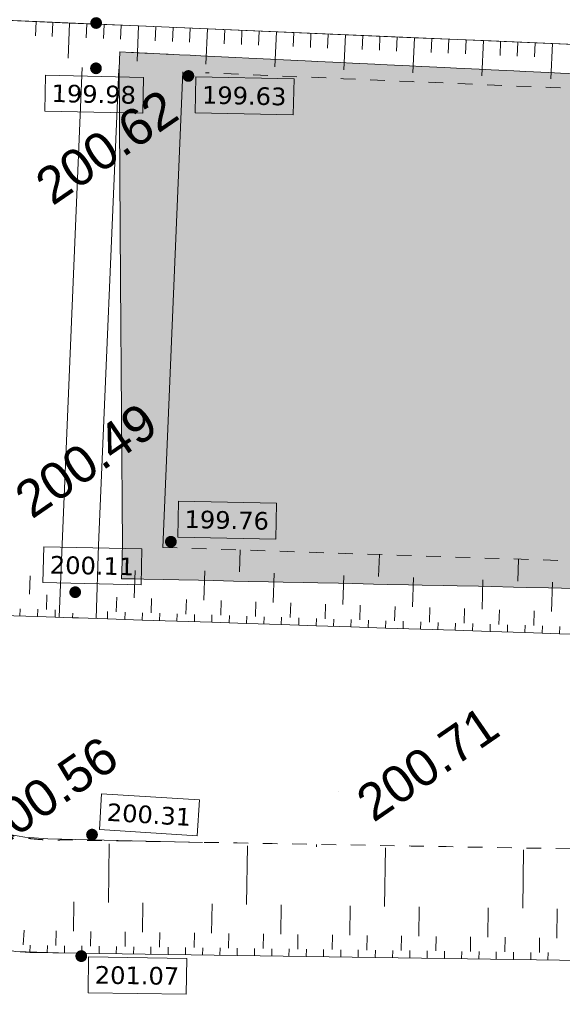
# Model space of a CAD drawing. Header units: millimetres. Extents: x -446952 to 537903, y -185749 to 168493.
# Tile 39 of 155: x -162685 to -147864, y 78038 to 104924. Entities that reach past the tile are written whole.
import ezdxf
from ezdxf.xclip import XClip

# ---------------------------------------------------------------- set-up
doc = ezdxf.new("R2010")
doc.units = ezdxf.units.MM
doc.header["$MEASUREMENT"] = 0
doc.header["$XCLIPFRAME"] = 0
doc.linetypes.add('Grille', pattern=[800, 400, -400])
doc.linetypes.add('Wipeout_Contour', pattern=[1000, 0, -1000])
for name, color, linetype in [('02 AF-17-0322 ZAE POMME- CHANTIER-2018-09-26_2_0000-VALORIS-NOUE DERIV BASSIN', 7, 'Continuous'), ('02 AF-17-0322 ZAE POMME- CHANTIER-2018-09-26_2_0000-VALORIS-NOUE DERIV BASSIN EAU MAX RETENTION', 7, 'Continuous'), ('02 AF-17-0322 ZAE POMME- CHANTIER-2018-09-26_2_0000-VALORIS-NOUE DERIV BASSIN TEXTE ET COTES', 7, 'Continuous'), ('02 AF-17-0322 ZAE POMME- CHANTIER-2018-09-26_2_2D - Dessins placés - Géomètre.2D', 7, 'Continuous'), ('02 AF-17-0322 ZAE POMME- CHANTIER-2018-09-26_2_X-PTS TOPO-TEXTE TOPOALT', 7, 'Continuous'), ('02 AF-17-0322 ZAE POMME- CHANTIER-2018-09-26_2_X-PTS TOPO-TOPOPOINT', 7, 'Continuous'), ('2D - Dessins placés - Géomètre.2D', 7, 'Continuous')]:
    doc.layers.add(name, color=color, linetype=linetype)
doc.styles.add('STYLE_GENERE_3', font='verdana.ttf')
doc.styles.add('STYLE_GENERE_4', font='txt')

# ---------------------------------------------------------------- blocks, each defined once
blk = doc.blocks.new('Dessin_1_2', base_point=(-56559339, -2771872408))
at = {"color": 254, "linetype": 'Wipeout_Contour', "lineweight": 0, "ltscale": 2094265.569888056}
blk.add_wipeout([(-446952, -185749), (537903, -185749), (537903, 168493), (-446952, 168064)], dxfattribs=at).dxf.layer = '02 AF-17-0322 ZAE POMME- CHANTIER-2018-09-26_2_2D - Dessins placés - Géomètre.2D'
at = {"layer": '02 AF-17-0322 ZAE POMME- CHANTIER-2018-09-26_2_0000-VALORIS-NOUE DERIV BASSIN EAU MAX RETENTION', "linetype": 'Continuous', "lineweight": 15}
blk.add_hatch(color=255, dxfattribs=at).paths.add_polyline_path([(-159905, 89660), (-145033, 89343), (-144378, 89329), (-144015, 89321), (-143354, 89307), (-142997, 89300), (-142330, 89285), (-141979, 89278), (-141306, 89263), (-140962, 89256), (-140282, 89241), (-139944, 89233), (-139304, 89220), (-138993, 89214), (-138347, 89200), (-138043, 89194), (-137391, 89180), (-137092, 89174), (-136435, 89161), (-136141, 89155), (-135479, 89141), (-135191, 89135), (-134522, 89121), (-134240, 89115), (-133566, 89101), (-133289, 89095), (-132610, 89081), (-132338, 89076), (-131654, 89062), (-131388, 89056), (-130697, 89042), (-130437, 89036), (-129741, 89022), (-129486, 89017), (-128785, 89002), (-128536, 88997), (-127829, 88982), (-127585, 88977), (-126873, 88962), (-126635, 88957), (-125916, 88943), (-125684, 88938), (-124960, 88923), (-124733, 88918), (-118972, 88799), (-118013, 88780), (-117370, 88768), (-117222, 88765), (-116574, 88753), (-116430, 88750), (-115777, 88738), (-115638, 88735), (-114980, 88723), (-114845, 88721), (-114181, 88707), (-114049, 88704), (-113380, 88689), (-113252, 88687), (-112579, 88672), (-112454, 88669), (-111777, 88654), (-111655, 88651), (-106059, 88518), (-105114, 88496), (-104167, 88484), (-103219, 88490), (-102268, 88513), (-101316, 88553), (-100362, 88611), (-99407, 88687), (-98449, 88780), (-97697, 88866), (-96944, 88964), (-96189, 89072), (-95234, 89216), (-95125, 89232), (-94173, 89375), (-94065, 89391), (-93117, 89521), (-93010, 89535), (-92065, 89646), (-91961, 89657), (-91019, 89747), (-90916, 89757), (-89987, 89830), (-89890, 89838), (-88960, 89893), (-88867, 89898), (-87934, 89935), (-87846, 89938), (-86909, 89957), (-86826, 89959), (-85885, 89959), (-85808, 89959), (-84862, 89943), (-84791, 89941), (-76481, 89769), (-74597, 89730), (-73655, 89711), (-73585, 89709), (-73084, 89877), (-73069, 89880), (-72343, 90062), (-72311, 90070), (-71601, 90247), (-54177, 94719), (-53857, 94799), (-53363, 94926), (-53063, 95002), (-52549, 95134), (-52271, 95204), (-51738, 95341), (-51481, 95400), (-50771, 95601), (-50481, 95682), (-49738, 95893), (-49482, 95965), (-48706, 96185), (-48484, 96247), (-47676, 96477), (-47487, 96530), (-47265, 96593), (-47162, 98220), (-47162, 98238), (-47439, 98243), (-47454, 98243), (-48424, 98259), (-48441, 98259), (-49408, 98275), (-49429, 98276), (-50393, 98292), (-50416, 98292), (-51378, 98308), (-51404, 98308), (-52156, 98341), (-52177, 98342), (-52928, 98375), (-52951, 98376), (-53700, 98408), (-53725, 98409), (-54472, 98442), (-54499, 98443), (-54691, 98451), (-54699, 98452), (-55641, 98493), (-55679, 98495), (-56618, 98535), (-56659, 98537), (-57595, 98578), (-57639, 98580), (-58476, 98616), (-58518, 98619), (-59353, 98655), (-59398, 98657), (-60230, 98693), (-60277, 98696), (-61107, 98732), (-61157, 98734), (-61964, 98769), (-62015, 98772), (-62820, 98807), (-62873, 98810), (-63675, 98845), (-63731, 98848), (-64531, 98882), (-64589, 98885), (-65266, 98915), (-65317, 98918), (-65992, 98947), (-66045, 98950), (-66718, 98979), (-66773, 98982), (-67597, 99018), (-67668, 99021), (-68489, 99057), (-68562, 99061), (-69380, 99097), (-69456, 99101), (-70271, 99136), (-70350, 99141), (-71162, 99176), (-71244, 99180), (-71908, 99209), (-71977, 99213), (-72639, 99242), (-72710, 99246), (-73322, 99272), (-73392, 99276), (-74236, 99303), (-74334, 99305), (-75175, 99331), (-75275, 99334), (-76114, 99360), (-76217, 99363), (-76829, 99382), (-76906, 99384), (-77517, 99403), (-77594, 99406), (-78204, 99425), (-78283, 99427), (-79071, 99451), (-79175, 99454), (-79960, 99479), (-80067, 99482), (-80850, 99506), (-80958, 99509), (-81739, 99533), (-81850, 99536), (-82629, 99561), (-82741, 99564), (-83518, 99588), (-83633, 99591), (-84408, 99615), (-84525, 99618), (-85354, 99644), (-85481, 99647), (-86308, 99673), (-86438, 99677), (-87263, 99702), (-87394, 99706), (-88217, 99731), (-88351, 99735), (-89171, 99761), (-89307, 99764), (-90125, 99790), (-90263, 99793), (-91078, 99880), (-91218, 99895), (-92029, 99982), (-92172, 99998), (-92980, 100084), (-93126, 100100), (-93931, 100185), (-94081, 100202), (-94882, 100287), (-95035, 100304), (-95649, 100369), (-95770, 100383), (-96383, 100448), (-96505, 100461), (-97116, 100526), (-97240, 100540), (-98016, 100623), (-98178, 100640), (-98951, 100723), (-99116, 100741), (-99885, 100823), (-100053, 100841), (-100820, 100923), (-100991, 100942), (-101754, 101023), (-101928, 101042), (-102688, 101123), (-102866, 101143), (-103623, 101224), (-103804, 101244), (-104557, 101324), (-104741, 101344), (-105481, 101423), (-105666, 101443), (-106403, 101522), (-106590, 101543), (-107324, 101621), (-107515, 101642), (-108245, 101720), (-108440, 101741), (-109167, 101819), (-109364, 101841), (-110088, 101918), (-110289, 101940), (-111004, 102016), (-111210, 102039), (-111922, 102115), (-112131, 102138), (-112840, 102214), (-113052, 102237), (-113758, 102312), (-113974, 102336), (-114678, 102357), (-114897, 102363), (-115598, 102383), (-115820, 102389), (-116519, 102410), (-116743, 102416), (-117439, 102436), (-117665, 102442), (-118389, 102463), (-118625, 102470), (-119346, 102491), (-119585, 102497), (-120304, 102518), (-120545, 102525), (-121261, 102546), (-121505, 102553), (-122219, 102573), (-122465, 102580), (-123176, 102601), (-123425, 102608), (-124134, 102628), (-124385, 102635), (-125079, 102656), (-125328, 102662), (-126020, 102682), (-126272, 102689), (-126960, 102709), (-127215, 102716), (-127901, 102736), (-128158, 102743), (-128842, 102763), (-129101, 102770), (-129782, 102790), (-130044, 102797), (-130723, 102817), (-130987, 102824), (-131664, 102844), (-131930, 102851), (-132604, 102871), (-132873, 102878), (-133545, 102898), (-133816, 102905), (-134486, 102925), (-134759, 102932), (-135426, 102952), (-135702, 102959), (-136367, 102979), (-136645, 102986), (-137308, 103006), (-137588, 103013), (-138248, 103032), (-138531, 103040), (-139189, 103059), (-139474, 103067), (-140165, 103099), (-140468, 103114), (-141154, 103146), (-141461, 103161), (-142143, 103193), (-142454, 103208), (-143132, 103240), (-143447, 103255), (-144121, 103287), (-144440, 103303), (-145080, 103332), (-145389, 103348), (-146026, 103377), (-146339, 103393), (-146971, 103422), (-147288, 103438), (-147917, 103467), (-148238, 103483), (-148863, 103512), (-149187, 103528), (-149808, 103557), (-150137, 103574), (-150754, 103602), (-151086, 103619), (-151700, 103648), (-152036, 103664), (-152645, 103693), (-152985, 103710), (-153591, 103738), (-153935, 103755), (-154537, 103783), (-154884, 103801), (-155482, 103828), (-155834, 103846), (-156428, 103874), (-156783, 103891), (-157373, 103919), (-157733, 103937), (-158319, 103964), (-158682, 103983), (-159264, 104010), (-159632, 104028), (-159951, 104043), (-159972, 103578), (-159972, 103574), (-159929, 97794), (-159875, 90550)])
blk.add_hatch(color=255, dxfattribs=at).paths.add_polyline_path([(-159905, 89660), (-145033, 89343), (-144378, 89329), (-144015, 89321), (-143354, 89307), (-142997, 89300), (-142330, 89285), (-141979, 89278), (-141306, 89263), (-140962, 89256), (-140282, 89241), (-139944, 89233), (-139304, 89220), (-138993, 89214), (-138347, 89200), (-138043, 89194), (-137391, 89180), (-137092, 89174), (-136435, 89161), (-136141, 89155), (-135479, 89141), (-135191, 89135), (-134522, 89121), (-134240, 89115), (-133566, 89101), (-133289, 89095), (-132610, 89081), (-132338, 89076), (-131654, 89062), (-131388, 89056), (-130697, 89042), (-130437, 89036), (-129741, 89022), (-129486, 89017), (-128785, 89002), (-128536, 88997), (-127829, 88982), (-127585, 88977), (-126873, 88962), (-126635, 88957), (-125916, 88943), (-125684, 88938), (-124960, 88923), (-124733, 88918), (-118972, 88799), (-118013, 88780), (-117370, 88768), (-117222, 88765), (-116574, 88753), (-116430, 88750), (-115777, 88738), (-115638, 88735), (-114980, 88723), (-114845, 88721), (-114181, 88707), (-114049, 88704), (-113380, 88689), (-113252, 88687), (-112579, 88672), (-112454, 88669), (-111777, 88654), (-111655, 88651), (-106059, 88518), (-105114, 88496), (-104167, 88484), (-103219, 88490), (-102268, 88513), (-101316, 88553), (-100362, 88611), (-99407, 88687), (-98449, 88780), (-97697, 88866), (-96944, 88964), (-96189, 89072), (-95234, 89216), (-95125, 89232), (-94173, 89375), (-94065, 89391), (-93117, 89521), (-93010, 89535), (-92065, 89646), (-91961, 89657), (-91019, 89747), (-90916, 89757), (-89987, 89830), (-89890, 89838), (-88960, 89893), (-88867, 89898), (-87934, 89935), (-87846, 89938), (-86909, 89957), (-86826, 89959), (-85885, 89959), (-85808, 89959), (-84862, 89943), (-84791, 89941), (-76481, 89769), (-74597, 89730), (-73655, 89711), (-73585, 89709), (-73084, 89877), (-73069, 89880), (-72343, 90062), (-72311, 90070), (-71601, 90247), (-54177, 94719), (-53857, 94799), (-53363, 94926), (-53063, 95002), (-52549, 95134), (-52271, 95204), (-51738, 95341), (-51481, 95400), (-50771, 95601), (-50481, 95682), (-49738, 95893), (-49482, 95965), (-48706, 96185), (-48484, 96247), (-47676, 96477), (-47487, 96530), (-47265, 96593), (-47162, 98220), (-47162, 98238), (-47439, 98243), (-47454, 98243), (-48424, 98259), (-48441, 98259), (-49408, 98275), (-49429, 98276), (-50393, 98292), (-50416, 98292), (-51378, 98308), (-51404, 98308), (-52156, 98341), (-52177, 98342), (-52928, 98375), (-52951, 98376), (-53700, 98408), (-53725, 98409), (-54472, 98442), (-54499, 98443), (-54691, 98451), (-54699, 98452), (-55641, 98493), (-55679, 98495), (-56618, 98535), (-56659, 98537), (-57595, 98578), (-57639, 98580), (-58476, 98616), (-58518, 98619), (-59353, 98655), (-59398, 98657), (-60230, 98693), (-60277, 98696), (-61107, 98732), (-61157, 98734), (-61964, 98769), (-62015, 98772), (-62820, 98807), (-62873, 98810), (-63675, 98845), (-63731, 98848), (-64531, 98882), (-64589, 98885), (-65266, 98915), (-65317, 98918), (-65992, 98947), (-66045, 98950), (-66718, 98979), (-66773, 98982), (-67597, 99018), (-67668, 99021), (-68489, 99057), (-68562, 99061), (-69380, 99097), (-69456, 99101), (-70271, 99136), (-70350, 99141), (-71162, 99176), (-71244, 99180), (-71908, 99209), (-71977, 99213), (-72639, 99242), (-72710, 99246), (-73322, 99272), (-73392, 99276), (-74236, 99303), (-74334, 99305), (-75175, 99331), (-75275, 99334), (-76114, 99360), (-76217, 99363), (-76829, 99382), (-76906, 99384), (-77517, 99403), (-77594, 99406), (-78204, 99425), (-78283, 99427), (-79071, 99451), (-79175, 99454), (-79960, 99479), (-80067, 99482), (-80850, 99506), (-80958, 99509), (-81739, 99533), (-81850, 99536), (-82629, 99561), (-82741, 99564), (-83518, 99588), (-83633, 99591), (-84408, 99615), (-84525, 99618), (-85354, 99644), (-85481, 99647), (-86308, 99673), (-86438, 99677), (-87263, 99702), (-87394, 99706), (-88217, 99731), (-88351, 99735), (-89171, 99761), (-89307, 99764), (-90125, 99790), (-90263, 99793), (-91078, 99880), (-91218, 99895), (-92029, 99982), (-92172, 99998), (-92980, 100084), (-93126, 100100), (-93931, 100185), (-94081, 100202), (-94882, 100287), (-95035, 100304), (-95649, 100369), (-95770, 100383), (-96383, 100448), (-96505, 100461), (-97116, 100526), (-97240, 100540), (-98016, 100623), (-98178, 100640), (-98951, 100723), (-99116, 100741), (-99885, 100823), (-100053, 100841), (-100820, 100923), (-100991, 100942), (-101754, 101023), (-101928, 101042), (-102688, 101123), (-102866, 101143), (-103623, 101224), (-103804, 101244), (-104557, 101324), (-104741, 101344), (-105481, 101423), (-105666, 101443), (-106403, 101522), (-106590, 101543), (-107324, 101621), (-107515, 101642), (-108245, 101720), (-108440, 101741), (-109167, 101819), (-109364, 101841), (-110088, 101918), (-110289, 101940), (-111004, 102016), (-111210, 102039), (-111922, 102115), (-112131, 102138), (-112840, 102214), (-113052, 102237), (-113758, 102312), (-113974, 102336), (-114678, 102357), (-114897, 102363), (-115598, 102383), (-115820, 102389), (-116519, 102410), (-116743, 102416), (-117439, 102436), (-117665, 102442), (-118389, 102463), (-118625, 102470), (-119346, 102491), (-119585, 102497), (-120304, 102518), (-120545, 102525), (-121261, 102546), (-121505, 102553), (-122219, 102573), (-122465, 102580), (-123176, 102601), (-123425, 102608), (-124134, 102628), (-124385, 102635), (-125079, 102656), (-125328, 102662), (-126020, 102682), (-126272, 102689), (-126960, 102709), (-127215, 102716), (-127901, 102736), (-128158, 102743), (-128842, 102763), (-129101, 102770), (-129782, 102790), (-130044, 102797), (-130723, 102817), (-130987, 102824), (-131664, 102844), (-131930, 102851), (-132604, 102871), (-132873, 102878), (-133545, 102898), (-133816, 102905), (-134486, 102925), (-134759, 102932), (-135426, 102952), (-135702, 102959), (-136367, 102979), (-136645, 102986), (-137308, 103006), (-137588, 103013), (-138248, 103032), (-138531, 103040), (-139189, 103059), (-139474, 103067), (-140165, 103099), (-140468, 103114), (-141154, 103146), (-141461, 103161), (-142143, 103193), (-142454, 103208), (-143132, 103240), (-143447, 103255), (-144121, 103287), (-144440, 103303), (-145080, 103332), (-145389, 103348), (-146026, 103377), (-146339, 103393), (-146971, 103422), (-147288, 103438), (-147917, 103467), (-148238, 103483), (-148863, 103512), (-149187, 103528), (-149808, 103557), (-150137, 103574), (-150754, 103602), (-151086, 103619), (-151700, 103648), (-152036, 103664), (-152645, 103693), (-152985, 103710), (-153591, 103738), (-153935, 103755), (-154537, 103783), (-154884, 103801), (-155482, 103828), (-155834, 103846), (-156428, 103874), (-156783, 103891), (-157373, 103919), (-157733, 103937), (-158319, 103964), (-158682, 103983), (-159264, 104010), (-159632, 104028), (-159951, 104043), (-159972, 103578), (-159972, 103574), (-159929, 97794), (-159875, 90550)])
at = {"layer": '02 AF-17-0322 ZAE POMME- CHANTIER-2018-09-26_2_0000-VALORIS-NOUE DERIV BASSIN TEXTE ET COTES', "linetype": 'Continuous', "lineweight": 15}
for points in [[(-160465, 104924, 1), (-160728, 104743, 1)], [(-160469, 103687, 1), (-160733, 103506, 1)], [(-157945, 103478, 1), (-158209, 103297, 1)], [(-158424, 90760, 1), (-158687, 90578, 1)], [(-161037, 89382, 1), (-161300, 89201, 1)], [(-160577, 82762, 1), (-160841, 82581, 1)], [(-160870, 79445, 1), (-161134, 79263, 1)]]:
    blk.add_hatch(color=7, dxfattribs=at).paths.add_polyline_path(points)
at = {"layer": '02 AF-17-0322 ZAE POMME- CHANTIER-2018-09-26_2_0000-VALORIS-NOUE DERIV BASSIN', "color": 7, "linetype": 'Continuous', "lineweight": 15}
for p, q in [((-162235, 104871), (-162251, 104487)), ((-161779, 104852), (-161795, 104468)), ((-161323, 104833), (-161364, 103874)), ((-160852, 104813), (-160869, 104429)), ((-160381, 104793), (-160398, 104409)), ((-159910, 104773), (-159927, 104389)), ((-159439, 104753), (-159480, 103794)), ((-158968, 104733), (-158985, 104349)), ((-158497, 104713), (-158514, 104329)), ((-158026, 104693), (-158043, 104309)), ((-157555, 104673), (-157596, 103714)), ((-157084, 104653), (-157100, 104269)), ((-156613, 104633), (-156629, 104249)), ((-156142, 104613), (-156158, 104229)), ((-155671, 104593), (-155712, 103633)), ((-155200, 104573), (-155216, 104189)), ((-154729, 104552), (-154745, 104169)), ((-154258, 104532), (-154274, 104149)), ((-153787, 104512), (-153828, 103553)), ((-153316, 104492), (-153332, 104109)), ((-152845, 104472), (-152861, 104089)), ((-152374, 104452), (-152390, 104069)), ((-151903, 104432), (-151944, 103473)), ((-151432, 104412), (-151448, 104029)), ((-150961, 104392), (-150977, 104009)), ((-150490, 104372), (-150506, 103989)), ((-150019, 104352), (-150060, 103393)), ((-149548, 104332), (-149564, 103948)), ((-149077, 104312), (-149093, 103928)), ((-148606, 104292), (-148622, 103908)), ((-148135, 104272), (-148176, 103313)), ((-156680, 89845), (-156661, 90444)), ((-152880, 89719), (-152860, 90319)), ((-149080, 89594), (-149060, 90194)), ((-159557, 89139), (-159533, 89884)), ((-157657, 89076), (-157631, 89876)), ((-155757, 89014), (-155730, 89813)), ((-162419, 89233), (-162402, 89737)), ((-153857, 88951), (-153830, 89751)), ((-151956, 88889), (-151930, 89688)), ((-150056, 88826), (-150030, 89626)), ((-148156, 88763), (-148130, 89563)), ((-161953, 88818), (-161940, 89217)), ((-160045, 88755), (-160032, 89155)), ((-159095, 88724), (-159082, 89123)), ((-158145, 88692), (-158132, 89092)), ((-157195, 88661), (-157182, 89061)), ((-156245, 88630), (-156232, 89029)), ((-155295, 88598), (-155282, 88998)), ((-162679, 88641), (-162672, 88841)), ((-162199, 88626), (-162193, 88826)), ((-161719, 88610), (-161713, 88810)), ((-160289, 88563), (-160283, 88763)), ((-159814, 88547), (-159808, 88747)), ((-159339, 88531), (-159333, 88731)), ((-154345, 88567), (-154332, 88967)), ((-153395, 88536), (-153381, 88936)), ((-152445, 88505), (-152431, 88904)), ((-151494, 88473), (-151481, 88873)), ((-150544, 88442), (-150531, 88842)), ((-149594, 88411), (-149581, 88810)), ((-148644, 88379), (-148631, 88779)), ((-161240, 88594), (-161235, 88722)), ((-161082, 88589), (-161082, 88589)), ((-158864, 88516), (-158858, 88716)), ((-158389, 88500), (-158383, 88700)), ((-157914, 88485), (-157908, 88684)), ((-157439, 88469), (-157433, 88669)), ((-156964, 88453), (-156958, 88653)), ((-156489, 88438), (-156482, 88637)), ((-156014, 88422), (-156007, 88622)), ((-155539, 88406), (-155532, 88606)), ((-155064, 88391), (-155057, 88591)), ((-154589, 88375), (-154582, 88575)), ((-154114, 88359), (-154107, 88559)), ((-153639, 88344), (-153632, 88544)), ((-153164, 88328), (-153157, 88528)), ((-152689, 88312), (-152682, 88512)), ((-152214, 88297), (-152207, 88497)), ((-151739, 88281), (-151732, 88481)), ((-151263, 88266), (-151257, 88465)), ((-150788, 88250), (-150782, 88450)), ((-150313, 88234), (-150307, 88434)), ((-149838, 88219), (-149832, 88418)), ((-149363, 88203), (-149357, 88403)), ((-148888, 88187), (-148882, 88387)), ((-148413, 88172), (-148407, 88372)), ((-147938, 88156), (-147931, 88356)), ((-161581, 82523), (-161579, 82534)), ((-160261, 80820), (-160238, 82420)), ((-156488, 80767), (-156466, 82367)), ((-154579, 82340), (-154578, 82406)), ((-152716, 80713), (-152693, 82313)), ((-148943, 80660), (-148920, 82260)), ((-161215, 80034), (-161204, 80834)), ((-159329, 80007), (-159318, 80807)), ((-157443, 79980), (-157431, 80780)), ((-155556, 79954), (-155545, 80754)), ((-153670, 79927), (-153659, 80727)), ((-151784, 79900), (-151772, 80700)), ((-149897, 79873), (-149886, 80673)), ((-148011, 79847), (-148000, 80647)), ((-162586, 79663), (-162559, 80062)), ((-161693, 79641), (-161687, 80041)), ((-160749, 79627), (-160744, 80027)), ((-159806, 79614), (-159801, 80014)), ((-158863, 79600), (-158857, 80000)), ((-157920, 79587), (-157914, 79987)), ((-156977, 79574), (-156971, 79974)), ((-156034, 79560), (-156028, 79960)), ((-155090, 79547), (-155085, 79947)), ((-154147, 79534), (-154142, 79934)), ((-153204, 79520), (-153198, 79920)), ((-152261, 79507), (-152255, 79907)), ((-151318, 79494), (-151312, 79893)), ((-150375, 79480), (-150369, 79880)), ((-149431, 79467), (-149426, 79867)), ((-148488, 79453), (-148483, 79853)), ((-162403, 79451), (-162395, 79650)), ((-161931, 79444), (-161928, 79644)), ((-161460, 79437), (-161457, 79637)), ((-160988, 79431), (-160985, 79631)), ((-160517, 79424), (-160514, 79624)), ((-160045, 79417), (-160042, 79617)), ((-159573, 79411), (-159571, 79610)), ((-159102, 79404), (-159099, 79604)), ((-158630, 79397), (-158627, 79597)), ((-158159, 79390), (-158156, 79590)), ((-157687, 79384), (-157684, 79584)), ((-157215, 79377), (-157213, 79577)), ((-156744, 79370), (-156741, 79570)), ((-156272, 79364), (-156269, 79564)), ((-155801, 79357), (-155798, 79557)), ((-155329, 79350), (-155326, 79550)), ((-154857, 79344), (-154855, 79544)), ((-154386, 79337), (-154383, 79537)), ((-153914, 79330), (-153911, 79530)), ((-153443, 79324), (-153440, 79524)), ((-152971, 79317), (-152968, 79517)), ((-152500, 79310), (-152497, 79510)), ((-152028, 79304), (-152025, 79504)), ((-151556, 79297), (-151554, 79497)), ((-151085, 79290), (-151082, 79490)), ((-150613, 79283), (-150610, 79483)), ((-150142, 79277), (-150139, 79477)), ((-149670, 79270), (-149667, 79470)), ((-149198, 79263), (-149196, 79463)), ((-148727, 79257), (-148724, 79457)), ((-148255, 79250), (-148252, 79450))]:
    blk.add_line(p, q, dxfattribs=at)
at = {"layer": '02 AF-17-0322 ZAE POMME- CHANTIER-2018-09-26_2_0000-VALORIS-NOUE DERIV BASSIN', "color": 7, "linetype": 'Continuous', "lineweight": 15, "flags": 128}
for points in [[(-124325, 103519), (-125969, 103561), (-127613, 103602), (-129258, 103644), (-130902, 103686), (-132611, 103729), (-134320, 103773), (-136028, 103816), (-137737, 103859), (-139446, 103903), (-141086, 103972), (-142727, 104042), (-144367, 104112), (-146251, 104192), (-148135, 104272), (-150019, 104352), (-151903, 104432), (-153787, 104512), (-155671, 104593), (-157555, 104673), (-159439, 104753), (-161323, 104833), (-163146, 104909)], [(91957, 122435), (74101, 120937), (55590, 119451), (36910, 115667), (17971, 111853), (3778, 108451), (-27734, 102009), (-38190, 99301), (-51372, 99477), (-73355, 100354), (-90197, 100817), (-113914, 103255), (-139446, 103902), (-163072, 104907), (-174058, 105149)], [(-160975, 103617), (-161528, 90605)], [(-159975, 103575), (-160528, 90572)], [(-158227, 103500), (-158779, 90514)], [(-161082, 88589), (-161240, 88594), (-162199, 88626), (-163159, 88657), (-163724, 88679), (-164681, 88822), (-165598, 89114), (-166511, 89583), (-167420, 90283), (-168320, 91345), (-169214, 92673), (-170174, 94099), (-171134, 95525), (-172095, 96951)], [(-171134, 95525), (-167334, 86272), (-167064, 85701), (-166735, 85161), (-166351, 84660), (-165916, 84201), (-165436, 83790), (-164915, 83433), (-164359, 83132), (-163774, 82891), (-163168, 82713), (-162546, 82600), (-161916, 82553), (-157695, 82460)], [(-172167, 93653), (-167548, 83036), (-167237, 82421), (-166857, 81845), (-166414, 81317), (-165913, 80843), (-165362, 80430), (-164766, 80082), (-164135, 79805), (-163476, 79603), (-162798, 79477), (-161629, 79440)], [(-161528, 90605), (-161602, 88606)], [(-160528, 90572), (-160596, 88573)], [(-146988, 88125), (-147938, 88156), (-148888, 88187), (-149838, 88219), (-150788, 88250), (-151739, 88281), (-152689, 88312), (-153639, 88344), (-154589, 88375), (-155539, 88406), (-156489, 88438), (-157439, 88469), (-158389, 88500), (-159339, 88531), (-160289, 88563), (-161082, 88589)]]:
    blk.add_lwpolyline(points, dxfattribs=at)
at = {"layer": '02 AF-17-0322 ZAE POMME- CHANTIER-2018-09-26_2_0000-VALORIS-NOUE DERIV BASSIN', "color": 7, "linetype": 'Grille', "lineweight": 15, "flags": 128}
for points in [[(369744, 142570), (353326, 140998), (349053, 139887), (348101, 139640), (347149, 139393), (346198, 139145), (345246, 138898), (344294, 138651), (343342, 138403), (342390, 138156), (341438, 137908), (340486, 137661), (339534, 137414), (338734, 137234), (338018, 137082), (337553, 137014), (337132, 136958), (336529, 136842), (335810, 136690), (335093, 136589), (334376, 136488), (333659, 136388), (332703, 136184), (331746, 135981), (330790, 135778), (329834, 135575), (328899, 135161), (327965, 134747), (327031, 134334), (326096, 133920), (325162, 133507), (324228, 133093), (323306, 132681), (322360, 132488), (321414, 132294), (320468, 132101), (319522, 131907), (318649, 131759), (317776, 131611), (316903, 131463), (316030, 131314), (315157, 131166), (314284, 131018), (313485, 130862), (312685, 130707), (311885, 130551), (311086, 130396), (310286, 130240), (309588, 130105), (308890, 129969), (308192, 129833), (307185, 129707), (306178, 129581), (305171, 129455), (304164, 129329), (303284, 129219), (302404, 129109), (301524, 128998), (300644, 128888), (299765, 128777), (298885, 128667), (298202, 128707), (297527, 128692), (296852, 128676), (295985, 128635), (295121, 128580), (294259, 128513), (293590, 128416), (292921, 128318), (292252, 128221), (291586, 128107), (290921, 127985), (290256, 127864), (289482, 127726), (288708, 127589), (288542, 127554), (287638, 127386), (286735, 127218), (285831, 127050), (284927, 126882), (284024, 126714), (283120, 126547), (282923, 126510), (281956, 126330), (280988, 126151), (280021, 125971), (279053, 125791), (278085, 125612), (277118, 125432), (276150, 125252), (275183, 125073), (274332, 124915), (273481, 124757), (272630, 124598), (271779, 124440), (270928, 124282), (270077, 124124), (269959, 124077), (268986, 123898), (268012, 123719), (267039, 123540), (266065, 123361), (265092, 123182), (264118, 123002), (263145, 122823), (262171, 122644), (261198, 122465), (260224, 122286), (259250, 122107), (258277, 121928), (256385, 121606), (254133, 121253), (252494, 121030), (251615, 120931), (250736, 120869), (249856, 120807), (248878, 120772), (247899, 120741), (246921, 120709), (245935, 120677), (244949, 120645), (243964, 120614), (242978, 120582), (241992, 120550), (241006, 120518), (240020, 120486), (239035, 120454), (238049, 120423), (237459, 120411), (236665, 120384), (235870, 120357), (235102, 120545), (234334, 120733), (233566, 120922), (232587, 121161), (231609, 121400), (230631, 121639), (229653, 121878), (228768, 122095), (227884, 122311), (227000, 122527), (226141, 122748), (225286, 122852), (224437, 122821), (223588, 122790), (222739, 122758), (221891, 122727), (221043, 122698), (220196, 122669), (219349, 122640), (218747, 122629), (218029, 122607), (217310, 122585), (216592, 122563), (215639, 122486), (214686, 122409), (213733, 122332), (213024, 122275), (212316, 122217), (211607, 122160), (210611, 122079), (209614, 121999), (208617, 121918), (207620, 121838), (206623, 121757), (205728, 121685), (204832, 121613), (203937, 121541), (203041, 121469), (202146, 121397), (201250, 121325), (200412, 121256), (199457, 121179), (198501, 121102), (197546, 121025), (196590, 120948), (195635, 120871), (194844, 120807), (194645, 120791), (193854, 120728), (192994, 120658), (192134, 120589), (191273, 120520), (190413, 120450), (189553, 120381), (188629, 120091), (187706, 119739), (186779, 119386), (185882, 119045), (184982, 118703), (184079, 118359), (183172, 118014), (182349, 117709), (181527, 117403), (180704, 117098), (179881, 116792), (178973, 116679), (178063, 116604), (177154, 116528), (176244, 116453), (175335, 116378), (174426, 116303), (173516, 116228), (172584, 116151), (171651, 116074), (170719, 115997), (169787, 115920), (169209, 115871), (168255, 115795), (167302, 115718), (166348, 115641), (165394, 115564), (164440, 115487), (163486, 115410), (162532, 115334), (161578, 115257), (160624, 115180), (159670, 115103), (158716, 115026), (157763, 114949), (156809, 114872), (155855, 114796), (154901, 114719), (153947, 114642), (152978, 114567), (152790, 114542), (151821, 114468), (150852, 114393), (149883, 114318), (148914, 114243), (147945, 114169), (146977, 114094), (146008, 114019), (145039, 113944), (144070, 113869), (142951, 114036), (141832, 114264), (140718, 114490), (139610, 114714), (138507, 114937), (137410, 115158), (136386, 115372), (135368, 115584), (134356, 115794), (133351, 115800), (132413, 115724), (131475, 115648), (130537, 115572), (129599, 115496), (128661, 115419), (127723, 115343), (126785, 115267), (125846, 115191), (124908, 115115), (123970, 115038), (123032, 114962), (122094, 114886), (121156, 114810), (120218, 114734), (119280, 114657), (119245, 114647), (118252, 114567), (117259, 114488), (116267, 114408), (115274, 114328), (114281, 114248), (113333, 114172), (112385, 114096), (111436, 114020), (110488, 113944), (109540, 113868), (108592, 113792), (107643, 113716), (106708, 113641), (105772, 113565), (104837, 113490), (103901, 113415), (102965, 113340), (102030, 113265), (101094, 113190), (100895, 113174), (100129, 113112), (99363, 113051), (98597, 112989), (97831, 112928), (96974, 112673), (96123, 112359), (95271, 112045), (94419, 111731), (93604, 111431), (92835, 111150), (92020, 110850), (91205, 110550), (90390, 110249), (89583, 109952), (88776, 109655), (87969, 109357), (86980, 109239), (85988, 109160), (84996, 109080), (84004, 109000), (83012, 108921), (82019, 108841), (81027, 108761), (80035, 108682), (79043, 108602), (78051, 108523), (77059, 108443), (76269, 108379), (75478, 108315), (74631, 108248), (73834, 108184), (73037, 108120), (72241, 108057), (71378, 107982), (70517, 107889), (69659, 107762), (68800, 107635), (68084, 107499), (67370, 107348), (66655, 107197), (65989, 107043), (65323, 106875), (64658, 106707), (63949, 106494), (63241, 106268), (62533, 106042), (61587, 105699), (60641, 105355), (59695, 105011), (59043, 104802), (58438, 104614), (57837, 104426), (57239, 104239), (56646, 104052), (56044, 103872), (55197, 103583), (54258, 103253), (53318, 102923), (52379, 102593), (51440, 102263), (50507, 101917), (49574, 101571), (48641, 101225), (47708, 100879), (46775, 100532), (46022, 100199), (45268, 99865), (44515, 99531), (43848, 99247), (43182, 98966), (42515, 98686), (41842, 98429), (41167, 98181), (40493, 97932), (39691, 97659), (38887, 97401), (38083, 97142), (37436, 96963), (36789, 96789), (36141, 96615), (35192, 96376), (34242, 96141), (33292, 95905), (32316, 95687), (31340, 95470), (30364, 95252), (29388, 95034), (28412, 94816), (27514, 94671), (26617, 94527), (25720, 94382), (24860, 94245), (24058, 94122), (23257, 93998), (22454, 93874), (21681, 93751), (20907, 93627), (20730, 93599), (19956, 93475), (19182, 93351), (18260, 93205), (17285, 93048), (16310, 92891), (15335, 92735), (14361, 92578), (13386, 92421), (12412, 92265), (11438, 92108), (10465, 91951), (9491, 91795), (8518, 91638), (7545, 91482), (6570, 91324), (5595, 91166), (4620, 91008), (3645, 90850), (2671, 90692), (1697, 90534), (722, 90377), (-252, 90219), (-1226, 90061), (-2213, 89901), (-3201, 89741), (-4189, 89581), (-5177, 89421), (-6165, 89261), (-7153, 89101), (-8141, 88941), (-9129, 88781), (-10117, 88621), (-11105, 88461), (-12093, 88301), (-13081, 88141), (-14069, 87981), (-15057, 87821), (-16045, 87661), (-17033, 87501), (-18021, 87341), (-19009, 87181), (-19997, 87021), (-20985, 86861), (-21912, 86697), (-22839, 86532), (-23766, 86367), (-23725, 86409), (-24567, 86275), (-25409, 86140), (-26251, 86005), (-27199, 85815), (-28147, 85625), (-29096, 85435), (-30044, 85244), (-30992, 85054), (-31953, 84796), (-33541, 84448), (-36350, 84050), (-38977, 83804), (-40660, 83720), (-41587, 83638), (-42362, 83628), (-43136, 83624), (-43911, 83620), (-44686, 83616), (-45701, 83612), (-46717, 83609), (-47733, 83605), (-48748, 83602), (-49764, 83598), (-50780, 83595), (-51795, 83591), (-52619, 83586), (-53443, 83582), (-54268, 83577), (-55092, 83572), (-55293, 83572), (-56275, 83568), (-57256, 83564), (-58238, 83560), (-59103, 83979), (-59958, 84629), (-60813, 85278), (-61668, 85928), (-62519, 86153), (-63379, 86140), (-64239, 86126), (-65099, 86113), (-65829, 86095), (-66559, 86078), (-67289, 86060), (-68186, 86031), (-69083, 86002), (-69980, 85974), (-70877, 85945), (-71774, 85916), (-72503, 86038), (-73232, 86159), (-73749, 86283), (-74691, 86292), (-75634, 86299), (-76576, 86283), (-77266, 86262), (-77957, 86228), (-78648, 86178), (-79541, 86146), (-80434, 86115), (-81327, 86084), (-82220, 86053), (-83114, 86021), (-84007, 85990), (-84900, 85959), (-85945, 85907), (-86991, 85855), (-88037, 85802), (-89085, 85744), (-90163, 85207), (-91247, 84667), (-92366, 84078), (-93495, 83486), (-94635, 82890), (-95786, 82291), (-96948, 81688), (-97732, 81292), (-98516, 80895), (-99300, 80498), (-100232, 80655), (-101164, 80811), (-102096, 80968), (-103028, 81125), (-103960, 81281), (-104891, 81438), (-105830, 81526), (-106776, 81545), (-107710, 81559), (-108643, 81573), (-109577, 81587), (-110510, 81601), (-111443, 81615), (-112377, 81629), (-113108, 81645), (-113837, 81661), (-114566, 81676), (-115294, 81691), (-116019, 81707), (-116744, 81723), (-117468, 81738), (-118192, 81754), (-119150, 81772), (-120110, 81790), (-121071, 81808), (-122031, 81826), (-122991, 81845), (-123951, 81863), (-124912, 81881), (-125866, 81898), (-126821, 81916), (-127775, 81933), (-128730, 81950), (-129684, 81967), (-130639, 81984), (-131593, 82002), (-132548, 82019), (-133502, 82036), (-134457, 82053), (-135411, 82070), (-136366, 82088), (-137320, 82105), (-138275, 82122), (-139230, 82139), (-140184, 82157), (-141214, 82174), (-142244, 82191), (-143275, 82209), (-144305, 82226), (-145335, 82244), (-146286, 82260), (-147237, 82277), (-148187, 82294), (-149138, 82310), (-150089, 82327), (-151040, 82344), (-151990, 82360), (-152941, 82377), (-153892, 82394), (-154843, 82410), (-155793, 82427), (-156744, 82443), (-157695, 82460), (-158645, 82477), (-159596, 82493), (-160547, 82510), (-161498, 82527, -0.311801), (-167334, 86272), (-171134, 95525), (-172095, 96951)], [(-158779, 90514), (-105218, 88750, 0.045414), (-96169, 89274), (-94214, 89567, -0.045414), (-85165, 90091), (-47368, 88846)]]:
    blk.add_lwpolyline(points, format="xyb", dxfattribs=at)
at = {"layer": '02 AF-17-0322 ZAE POMME- CHANTIER-2018-09-26_2_0000-VALORIS-NOUE DERIV BASSIN', "color": 7, "linetype": 'Continuous', "lineweight": 15, "flags": 128}
blk.add_lwpolyline([(-124948, 78920), (-126865, 78947), (-128783, 78974), (-130700, 79001), (-132617, 79028), (-134534, 79056), (-136452, 79083), (-138369, 79110), (-140287, 79137), (-141999, 79161), (-143712, 79186), (-145426, 79210), (-147312, 79237), (-149198, 79263), (-151085, 79290), (-152971, 79317), (-154857, 79344), (-156744, 79370), (-158630, 79397), (-160517, 79424), (-162403, 79451), (-162798, 79477, -0.263173)], format="xyb", dxfattribs=at)
at = {"layer": '02 AF-17-0322 ZAE POMME- CHANTIER-2018-09-26_2_0000-VALORIS-NOUE DERIV BASSIN', "color": 7, "linetype": 'Grille', "lineweight": 15, "flags": 128}
blk.add_lwpolyline([(-72864, 99133), (-73433, 99156), (-74652, 99189), (-76220, 99233), (-77897, 99279), (-79018, 99310), (-80139, 99340), (-81591, 99380), (-83043, 99420), (-84494, 99460), (-86421, 99513), (-88348, 99567), (-90275, 99622), (-92166, 99815), (-94057, 100009), (-95948, 100203), (-97839, 100397), (-99730, 100591), (-101397, 100762), (-103064, 100934), (-104731, 101105), (-106693, 101307), (-108656, 101508), (-110618, 101710), (-112580, 101912), (-114222, 102062), (-114258, 102063), (-114458, 102068), (-116438, 102119), (-118417, 102169), (-120396, 102219), (-122376, 102269), (-124355, 102319), (-125999, 102361), (-127644, 102403), (-129288, 102445), (-130932, 102486), (-132643, 102530), (-134354, 102573), (-136065, 102616), (-137776, 102660), (-139487, 102703), (-141130, 102773), (-142774, 102843), (-144418, 102913), (-146302, 102993), (-148186, 103073), (-150070, 103153), (-151954, 103233), (-153838, 103313), (-155722, 103394), (-157605, 103474)], dxfattribs=at)
at = {"layer": '02 AF-17-0322 ZAE POMME- CHANTIER-2018-09-26_2_0000-VALORIS-NOUE DERIV BASSIN EAU MAX RETENTION', "color": 255, "linetype": 'Continuous', "lineweight": 15, "flags": 128}
blk.add_lwpolyline([(-147288, 103438), (-147917, 103467), (-148238, 103483), (-148863, 103512), (-149187, 103528), (-149808, 103557), (-150137, 103574), (-150754, 103602), (-151086, 103619), (-151700, 103648), (-152036, 103664), (-152645, 103693), (-152985, 103710), (-153591, 103738), (-153935, 103755), (-154537, 103783), (-154884, 103801), (-155482, 103828), (-155834, 103846), (-156428, 103874), (-156783, 103891), (-157373, 103919), (-157733, 103937), (-158026, 103951), (-158319, 103964), (-158626, 103980), (-158682, 103983), (-159205, 104007), (-159264, 104010), (-159425, 104018), (-159463, 104020), (-159573, 104025), (-159632, 104028), (-159951, 104043), (-159972, 103578), (-159972, 103574), (-159929, 97794), (-159875, 90550), (-159882, 90350), (-159889, 90120), (-159905, 89660), (-159714, 89656), (-159539, 89653), (-159292, 89647), (-158758, 89636), (-158341, 89627), (-157802, 89616), (-157391, 89607), (-156846, 89595), (-156440, 89586), (-155891, 89575), (-155490, 89566), (-154935, 89554), (-154539, 89546), (-153979, 89534), (-153588, 89526), (-153023, 89514), (-152638, 89505), (-152067, 89493), (-151687, 89485), (-151111, 89473), (-150737, 89465), (-150156, 89452), (-149786, 89445), (-149200, 89432), (-148836, 89424), (-148244, 89412), (-147885, 89404), (-147288, 89391)], dxfattribs=at)
blk.add_lwpolyline([(-147288, 103438), (-147917, 103467), (-148238, 103483), (-148863, 103512), (-149187, 103528), (-149808, 103557), (-150137, 103574), (-150754, 103602), (-151086, 103619), (-151700, 103648), (-152036, 103664), (-152645, 103693), (-152985, 103710), (-153591, 103738), (-153935, 103755), (-154537, 103783), (-154884, 103801), (-155482, 103828), (-155834, 103846), (-156428, 103874), (-156783, 103891), (-157373, 103919), (-157733, 103937), (-158026, 103951), (-158319, 103964), (-158626, 103980), (-158682, 103983), (-159205, 104007), (-159264, 104010), (-159425, 104018), (-159463, 104020), (-159573, 104025), (-159632, 104028), (-159951, 104043), (-159972, 103578), (-159972, 103574), (-159929, 97794), (-159875, 90550), (-159882, 90350), (-159889, 90120), (-159905, 89660), (-159714, 89656), (-159539, 89653), (-159292, 89647), (-158758, 89636), (-158341, 89627), (-157802, 89616), (-157391, 89607), (-156846, 89595), (-156440, 89586), (-155891, 89575), (-155490, 89566), (-154935, 89554), (-154539, 89546), (-153979, 89534), (-153588, 89526), (-153023, 89514), (-152638, 89505), (-152067, 89493), (-151687, 89485), (-151111, 89473), (-150737, 89465), (-150156, 89452), (-149786, 89445), (-149200, 89432), (-148836, 89424), (-148244, 89412), (-147885, 89404), (-147288, 89391)], dxfattribs=at)
at = {"layer": '02 AF-17-0322 ZAE POMME- CHANTIER-2018-09-26_2_0000-VALORIS-NOUE DERIV BASSIN TEXTE ET COTES', "color": 7, "linetype": 'Continuous', "lineweight": 15, "flags": 128}
for points in [[(-162000, 102429), (-161979, 103409), (-159300, 103349), (-159322, 102370)], [(-157892, 102385), (-157870, 103365), (-155191, 103305), (-155213, 102326)], [(-158369, 90797), (-158347, 91777), (-155668, 91718), (-155690, 90738)], [(-162048, 89552), (-162026, 90532), (-159347, 90473), (-159369, 89493)], [(-160509, 82809), (-160447, 83787), (-157773, 83619), (-157835, 82641)], [(-160816, 78352), (-160802, 79332), (-158123, 79292), (-158137, 78312)]]:
    blk.add_lwpolyline(points, close=True, dxfattribs=at)
at = {"layer": '02 AF-17-0322 ZAE POMME- CHANTIER-2018-09-26_2_X-PTS TOPO-TOPOPOINT', "color": 14, "linetype": 'Continuous', "lineweight": 15, "true_color": 0xa80f02}
blk.add_line((-153970, 83852), (-153970, 83852), dxfattribs=at)
at = {"layer": '02 AF-17-0322 ZAE POMME- CHANTIER-2018-09-26_2_0000-VALORIS-NOUE DERIV BASSIN TEXTE ET COTES', "color": 7, "linetype": 'Continuous', "lineweight": 15, "char_height": 480, "attachment_point": 4, "style": 'STYLE_GENERE_3'}
for s, insert, rotation in [('\\A1;{\\pql;\\fVerdana|b0|i0|c0|p38;199.98}', (-161813, 102914), 358.7264), ('\\A1;{\\pql;\\fVerdana|b0|i0|c0|p38;199.63}', (-157704, 102870), 358.7264), ('\\A1;{\\pql;\\fVerdana|b0|i0|c0|p38;199.76}', (-158181, 91283), 358.7264), ('\\A1;{\\pql;\\fVerdana|b0|i0|c0|p38;200.11}', (-161860, 90038), 358.7264), ('\\A1;{\\pql;\\fVerdana|b0|i0|c0|p38;200.31}', (-160302, 83286), 356.3975), ('\\A1;{\\pql;\\fVerdana|b0|i0|c0|p38;201.07}', (-160632, 78839), 359.1393)]:
    blk.add_mtext(s, dxfattribs=dict(at, insert=insert, rotation=rotation))
at = {"layer": '02 AF-17-0322 ZAE POMME- CHANTIER-2018-09-26_2_X-PTS TOPO-TEXTE TOPOALT', "color": 14, "linetype": 'Continuous', "lineweight": 15, "true_color": 0xa80f02, "char_height": 1000, "attachment_point": 1, "rotation": 34.5271, "style": 'STYLE_GENERE_4'}
for s, insert in [('\\A1;{\\pql;\\fArial|b0|i0|c0|p38;200.62}', (-162355, 100649)), ('\\A1;{\\pql;\\fArial|b0|i0|c0|p38;200.49}', (-162918, 92095)), ('\\A1;{\\pql;\\fArial|b0|i0|c0|p38;200.71}', (-153588, 83811)), ('\\A1;{\\pql;\\fArial|b0|i0|c0|p38;200.56}', (-163991, 82987))]:
    blk.add_mtext(s, dxfattribs=dict(at, insert=insert))

msp = doc.modelspace()

# ---------------------------------------------------------------- block references
at = {"layer": '2D - Dessins placés - Géomètre.2D', "color": 7, "linetype": 'Continuous', "lineweight": 40}
ref = msp.add_blockref('Dessin_1_2', (-56559339, -2771872408), dxfattribs=at)
XClip(ref).set_block_clipping_path([(-446952.2139278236, -185748.9586169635), (537903.0822630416, -185748.9586169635), (537903.0822630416, 168492.6257651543), (-446952.2139278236, 168063.6339895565)])

doc.saveas('drawing.dxf')
